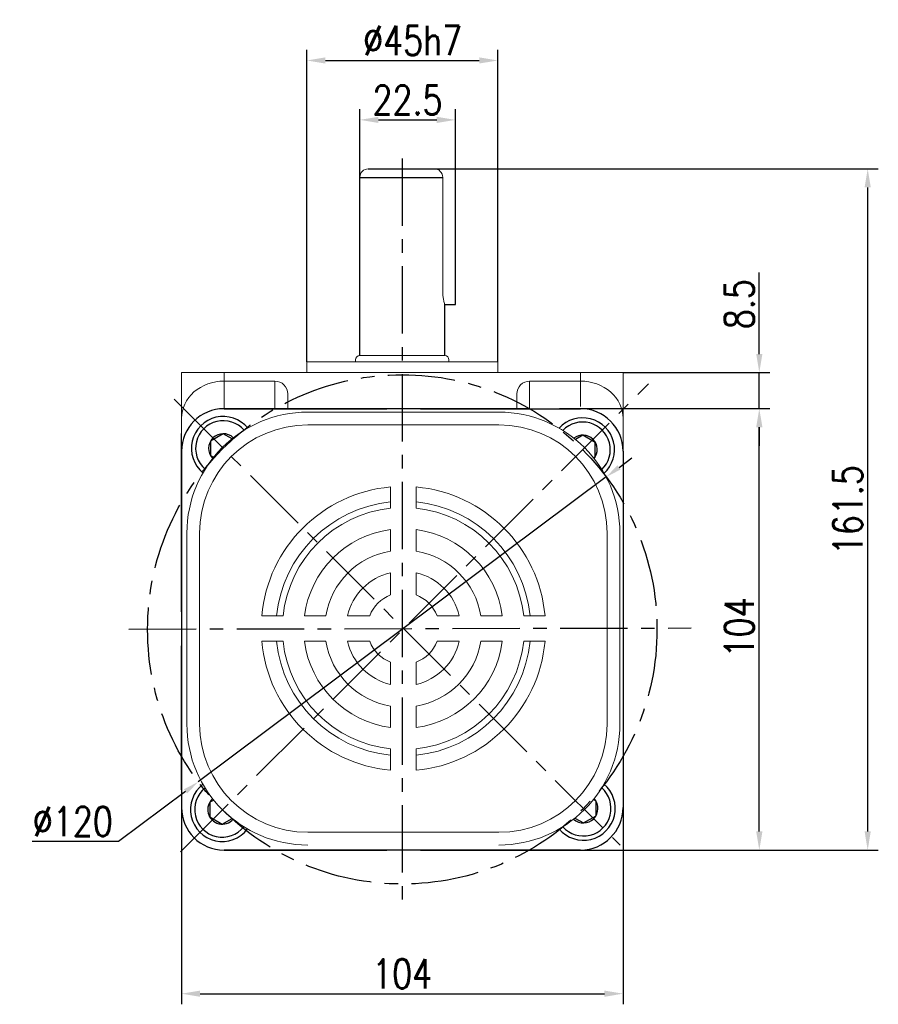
# Model space of a CAD drawing. Header units: inches. Extents: x 675 to 6233, y 11 to 1887.
# Tile 11 of 48: x 2888 to 3049, y 1372 to 1557. Entities that reach past the tile are written whole.
import ezdxf

# ---------------------------------------------------------------- set-up
doc = ezdxf.new("R2010")
doc.units = ezdxf.units.IN
doc.header["$LTSCALE"] = 10
doc.header["$MEASUREMENT"] = 0
doc.linetypes.add('CENTER', pattern=[10.16, 6.35, -1.27, 1.27, -1.27])
for name, color, linetype in [('1轮廓实线层', 7, 'Continuous'), ('3中心线层', 1, 'CENTER'), ('7标注层', 4, 'Continuous')]:
    doc.layers.add(name, color=color, linetype=linetype)
doc.styles.add('PC_TEXTSTYLE', font='isocp.shx', dxfattribs={"width": 0.8, "bigfont": 'HZFS.SHX'})
doc.styles.add('TH_GBDIM', font='romans.shx', dxfattribs={"width": 0.8, "bigfont": 'gbcbig.shx'})
doc.dimstyles.new('TH_GBDIM', dxfattribs={"dimtxt": 3.5, "dimasz": 2.5, "dimexe": 2, "dimexo": 0, "dimgap": 1, "dimtad": 1, "dimdec": 4, "dimdsep": 46, "dimtxsty": 'TH_GBDIM', "dimcen": 0.09, "dimclrd": 4, "dimclre": 4, "dimclrt": 3, "dimadec": 0, "dimazin": 0, "dimtfac": 1, "dimtdec": 4, "dimtmove": 0, "dimatfit": 3, "dimfxl": 1, "dimtzin": 0, "dimarcsym": 0})
doc.dimstyles.new('直径标注A3', dxfattribs={"dimtxt": 3.5, "dimasz": 3, "dimexe": 2, "dimexo": 0.0625, "dimgap": 1, "dimtad": 1, "dimtih": 1, "dimtoh": 1, "dimdsep": 46, "dimtxsty": 'PC_TEXTSTYLE', "dimsah": 1, "dimcen": 0.09, "dimclrt": 3, "dimadec": 0, "dimazin": 0, "dimtfac": 0.7, "dimtmove": 0, "dimatfit": 0, "dimfxl": 1, "dimtzin": 0, "dimarcsym": 0})

# ---------------------------------------------------------------- blocks, each defined once
blk = doc.blocks.new('*D228')
at = {"layer": '7标注层', "color": 4, "lineweight": -2, "transparency": 16777216}
for p, q in [((2941.71, 1492.71), (2941.71, 1551.54)), ((2977.71, 1492.71), (2977.71, 1551.54)), ((2945.21, 1549.54), (2974.21, 1549.54))]:
    blk.add_line(p, q, dxfattribs=at)
at = {"layer": '7标注层', "color": 4, "transparency": 16777216}
for points in [[(2945.21, 1550.12), (2945.21, 1548.96), (2941.71, 1549.54)], [(2974.21, 1550.12), (2974.21, 1548.96), (2977.71, 1549.54)]]:
    blk.add_solid(points, dxfattribs=at)
at = {"layer": 'Defpoints', "color": 0, "transparency": 16777216}
for p in [(2977.71, 1549.54), (2941.71, 1492.71), (2977.71, 1492.71)]:
    blk.add_point(p, dxfattribs=at)
at = {"layer": '7标注层', "color": 3, "transparency": 16777216, "insert": (2961.67, 1553.29), "char_height": 5.5, "attachment_point": 5, "style": 'TH_GBDIM'}
blk.add_mtext('%%C45h7', dxfattribs=at)
blk = doc.blocks.new('*D229')
at = {"layer": '7标注层', "color": 4, "lineweight": -2, "transparency": 16777216}
for p, q in [((3026.99, 1494.21), (3026.99, 1509.55)), ((3001.31, 1490.71), (3028.99, 1490.71)), ((3026.99, 1483.91), (3026.99, 1490.71)), ((2993.31, 1483.91), (3028.99, 1483.91)), ((3026.99, 1480.41), (3026.99, 1476.91))]:
    blk.add_line(p, q, dxfattribs=at)
at = {"layer": '7标注层', "color": 4, "transparency": 16777216}
for points in [[(3026.41, 1494.21), (3027.58, 1494.21), (3026.99, 1490.71)], [(3026.41, 1480.41), (3027.58, 1480.41), (3026.99, 1483.91)]]:
    blk.add_solid(points, dxfattribs=at)
at = {"layer": 'Defpoints', "color": 0, "transparency": 16777216}
for p in [(3001.31, 1490.71), (2993.31, 1483.91), (3026.99, 1483.91)]:
    blk.add_point(p, dxfattribs=at)
at = {"layer": '7标注层', "color": 3, "transparency": 16777216, "insert": (3023.24, 1503.63), "char_height": 5.5, "attachment_point": 5, "rotation": 90, "style": 'TH_GBDIM'}
blk.add_mtext('{8.5}{}{}', dxfattribs=at)
blk = doc.blocks.new('*D230')
at = {"layer": '7标注层', "color": 4, "lineweight": -2, "transparency": 16777216}
for p, q in [((2989.35, 1483.91), (3028.99, 1483.91)), ((3026.99, 1404.21), (3026.99, 1480.41)), ((2989.35, 1400.71), (3028.99, 1400.71))]:
    blk.add_line(p, q, dxfattribs=at)
at = {"layer": '7标注层', "color": 4, "transparency": 16777216}
for points in [[(3026.41, 1480.41), (3027.58, 1480.41), (3026.99, 1483.91)], [(3026.41, 1404.21), (3027.58, 1404.21), (3026.99, 1400.71)]]:
    blk.add_solid(points, dxfattribs=at)
at = {"layer": 'Defpoints', "color": 0, "transparency": 16777216}
for p in [(2989.35, 1483.91), (3026.99, 1483.91), (2989.35, 1400.71)]:
    blk.add_point(p, dxfattribs=at)
at = {"layer": '7标注层', "color": 3, "transparency": 16777216, "insert": (3023.24, 1442.69), "char_height": 5.5, "attachment_point": 5, "rotation": 90, "style": 'TH_GBDIM'}
blk.add_mtext('104', dxfattribs=at)
blk = doc.blocks.new('*D231')
at = {"layer": '7标注层', "color": 4, "lineweight": -2, "transparency": 16777216}
for p, q in [((2965.74, 1529.11), (3049.42, 1529.11)), ((3047.42, 1404.21), (3047.42, 1525.61)), ((2993.31, 1400.71), (3049.42, 1400.71))]:
    blk.add_line(p, q, dxfattribs=at)
at = {"layer": '7标注层', "color": 4, "transparency": 16777216}
for points in [[(3046.84, 1525.61), (3048, 1525.61), (3047.42, 1529.11)], [(3046.84, 1404.21), (3048, 1404.21), (3047.42, 1400.71)]]:
    blk.add_solid(points, dxfattribs=at)
at = {"layer": 'Defpoints', "color": 0, "transparency": 16777216}
for p in [(2965.74, 1529.11), (3047.42, 1529.11), (2993.31, 1400.71)]:
    blk.add_point(p, dxfattribs=at)
at = {"layer": '7标注层', "color": 3, "transparency": 16777216, "insert": (3043.67, 1464.76), "char_height": 5.5, "attachment_point": 5, "rotation": 90, "style": 'TH_GBDIM'}
blk.add_mtext('161.5', dxfattribs=at)
blk = doc.blocks.new('*D232')
at = {"layer": '7标注层', "color": 4, "lineweight": -2, "transparency": 16777216}
for p, q in [((2951.71, 1527.51), (2951.71, 1540.34)), ((2969.71, 1529.11), (2969.71, 1540.34)), ((2955.21, 1538.34), (2966.21, 1538.34))]:
    blk.add_line(p, q, dxfattribs=at)
at = {"layer": '7标注层', "color": 4, "transparency": 16777216}
for points in [[(2955.21, 1538.92), (2955.21, 1537.76), (2951.71, 1538.34)], [(2966.21, 1538.92), (2966.21, 1537.76), (2969.71, 1538.34)]]:
    blk.add_solid(points, dxfattribs=at)
at = {"layer": 'Defpoints', "color": 0, "transparency": 16777216}
for p in [(2969.71, 1538.34), (2951.71, 1527.51), (2969.71, 1529.11)]:
    blk.add_point(p, dxfattribs=at)
at = {"layer": '7标注层', "color": 3, "transparency": 16777216, "insert": (2960.71, 1542.09), "char_height": 5.5, "attachment_point": 5, "style": 'TH_GBDIM'}
blk.add_mtext('22.5', dxfattribs=at)
blk = doc.blocks.new('*D233')
at = {"layer": '7标注层', "color": 0, "lineweight": -2, "transparency": 16777216}
for p, q in [((3000.56, 1472.84), (3002.96, 1474.63)), ((2998.16, 1471.04), (2921.26, 1413.57)), ((2918.86, 1411.77), (2906.25, 1402.35)), ((2906.25, 1402.35), (2889.96, 1402.35))]:
    blk.add_line(p, q, dxfattribs=at)
at = {"layer": '7标注层', "color": 0, "transparency": 16777216}
for points in [[(3000.26, 1473.24), (3000.86, 1472.44), (2998.16, 1471.04)], [(2918.56, 1412.17), (2919.16, 1411.37), (2921.26, 1413.57)]]:
    blk.add_solid(points, dxfattribs=at)
at = {"layer": 'Defpoints', "color": 0, "transparency": 16777216}
for p in [(2998.16, 1471.04), (2921.26, 1413.57)]:
    blk.add_point(p, dxfattribs=at)
at = {"layer": '7标注层', "color": 3, "transparency": 16777216, "insert": (2897.6, 1406.1), "char_height": 5.5, "attachment_point": 5, "style": 'TH_GBDIM'}
blk.add_mtext('∅120', dxfattribs=at)
blk = doc.blocks.new('*D234')
at = {"layer": '7标注层', "color": 4, "lineweight": -2, "transparency": 16777216}
for p, q in [((2918.11, 1408.71), (2918.11, 1371.64)), ((3001.31, 1408.71), (3001.31, 1371.64)), ((2921.61, 1373.64), (2997.81, 1373.64))]:
    blk.add_line(p, q, dxfattribs=at)
at = {"layer": '7标注层', "color": 4, "transparency": 16777216}
for points in [[(2921.61, 1374.22), (2921.61, 1373.05), (2918.11, 1373.64)], [(2997.81, 1374.22), (2997.81, 1373.05), (3001.31, 1373.64)]]:
    blk.add_solid(points, dxfattribs=at)
at = {"layer": 'Defpoints', "color": 0, "transparency": 16777216}
for p in [(2918.11, 1408.71), (3001.31, 1408.71), (3001.31, 1373.64)]:
    blk.add_point(p, dxfattribs=at)
at = {"layer": '7标注层', "color": 3, "transparency": 16777216, "insert": (2959.71, 1377.39), "char_height": 5.5, "attachment_point": 5, "style": 'TH_GBDIM'}
blk.add_mtext('104', dxfattribs=at)

msp = doc.modelspace()

# ---------------------------------------------------------------- linework, layer by layer
at = {"linetype": 'Continuous', "lineweight": 15}
for p, q in [((2953.309601, 1529.105105), (2969.709601, 1529.105105)), ((2953.309601, 1529.105102), (2966.1096, 1529.105102)), ((2967.34182, 1505.905816), (2967.341114, 1527.505105)), ((2941.7096, 1492.705813), (2977.709601, 1492.705813)), ((2967.7096, 1493.905812), (2951.7096, 1493.905812)), ((2918.109599, 1490.705815), (2926.109601, 1490.705815)), ((2918.1096, 1475.905814), (2918.109599, 1490.705815)), ((2926.109601, 1490.705815), (2926.109601, 1489.105814)), ((2926.109601, 1490.705815), (2993.3096, 1490.705815)), ((2993.3096, 1489.105814), (2993.3096, 1490.705815)), ((2993.3096, 1490.705815), (3001.309601, 1490.705815)), ((3001.309601, 1490.705815), (3001.3096, 1475.905814)), ((2935.709601, 1489.105814), (2926.109601, 1489.105814)), ((2926.109601, 1489.105814), (2926.109601, 1483.905814)), ((2935.709601, 1483.905814), (2935.709601, 1489.105814)), ((2983.7096, 1489.105814), (2993.3096, 1489.105814)), ((2983.7096, 1489.105814), (2983.7096, 1483.905814)), ((2993.3096, 1484.291994), (2993.3096, 1489.105814)), ((2938.1096, 1486.68479), (2938.1096, 1483.905814)), ((2981.309601, 1483.905814), (2981.309601, 1486.68479))]:
    msp.add_line(p, q, dxfattribs=at)
for p, q in [((2926.1096, 1483.905814), (2956.767125, 1483.905814)), ((2963.167125, 1483.905814), (2993.3096, 1483.905814)), ((2918.1096, 1475.905814), (2918.1096, 1469.525149)), ((3001.3096, 1475.905814), (3001.3096, 1445.635443)), ((2918.1096, 1469.525149), (2918.1096, 1445.635443)), ((2918.1096, 1439.235443), (2918.1096, 1408.705814)), ((3001.3096, 1439.235443), (3001.3096, 1408.705814)), ((2926.1096, 1400.705814), (2956.767125, 1400.705814)), ((2963.167125, 1400.705814), (2993.3096, 1400.705814))]:
    msp.add_line(p, q)
at = {"color": 7, "linetype": 'Continuous', "lineweight": 15}
for p, q in [((2941.913623, 1483.258299), (2977.913625, 1483.258299)), ((2977.913625, 1480.858297), (2941.913623, 1480.858297)), ((2957.513624, 1465.131631), (2957.513624, 1469.15062)), ((2962.313624, 1465.131631), (2962.313624, 1469.15062)), ((2957.513624, 1457.062407), (2957.513624, 1461.104477)), ((2962.313624, 1457.062407), (2962.313624, 1461.104477)), ((2919.113625, 1424.458299), (2919.113625, 1460.458298)), ((2921.513624, 1460.458298), (2921.513624, 1424.458299)), ((2998.313624, 1460.458298), (2998.313624, 1424.458299)), ((3000.713623, 1424.458299), (3000.713623, 1460.458298)), ((2957.513624, 1448.800559), (2957.513624, 1452.988256)), ((2962.313624, 1448.800559), (2962.313624, 1452.988256)), ((2937.240291, 1444.858298), (2933.221302, 1444.858298)), ((2945.309514, 1444.858298), (2941.267445, 1444.858298)), ((2953.571363, 1444.858298), (2949.383667, 1444.858298)), ((2970.443581, 1444.858298), (2966.255885, 1444.858298)), ((2978.559803, 1444.858298), (2974.517733, 1444.858298)), ((2986.605946, 1444.858298), (2982.586957, 1444.858298)), ((2937.240291, 1440.058298), (2933.221302, 1440.058298)), ((2945.309514, 1440.058298), (2941.267445, 1440.058298)), ((2953.571363, 1440.058298), (2949.383667, 1440.058298)), ((2970.443581, 1440.058298), (2966.255885, 1440.058298)), ((2978.559803, 1440.058298), (2974.517733, 1440.058298)), ((2986.605946, 1440.058298), (2982.586957, 1440.058298)), ((2957.513624, 1431.92834), (2957.513624, 1436.116038)), ((2962.313624, 1431.92834), (2962.313624, 1436.116038)), ((2957.513624, 1423.812119), (2957.513624, 1427.85419)), ((2962.313624, 1423.812119), (2962.313624, 1427.85419)), ((2957.513624, 1415.765978), (2957.513624, 1419.784967)), ((2962.313624, 1415.765978), (2962.313624, 1419.784967)), ((2977.913625, 1404.0583), (2941.913623, 1404.0583))]:
    msp.add_line(p, q, dxfattribs=at)
at = {"linetype": 'Continuous', "lineweight": 15}
for centre, radius, start, end in [((2953.309601, 1527.505105), 1.6, 90, 180), ((2965.741114, 1527.505105), 1.6, 0, 90), ((2951.7096, 1493.105814), 0.8, 90, 180), ((2967.7096, 1493.105814), 0.8, 0, 90)]:
    msp.add_arc(centre, radius, start, end, dxfattribs=at)
for centre, start, end in [((2926.1096, 1475.905814), 90, 180), ((2993.3096, 1475.905814), 0, 90), ((2926.1096, 1408.705814), 180, 270), ((2993.3096, 1408.705814), 270, 0)]:
    msp.add_arc(centre, 8, start, end)
at = {"color": 7, "linetype": 'Continuous', "lineweight": 15}
for centre, radius, start, end in [((2941.913624, 1460.458298), 22.8, 90, 180), ((2977.913624, 1460.458298), 22.8, 0, 90), ((2941.913624, 1460.458298), 20.4, 90, 180), ((2977.913624, 1460.458298), 20.4, 0, 90), ((2959.913624, 1442.458298), 26.8, 95.13784825, 174.86215175), ((2959.913624, 1442.458298), 26.8, 5.13784825, 84.86215175), ((2959.913624, 1442.458298), 24, 95.73917048, 174.26082952), ((2959.913624, 1442.458298), 24, 5.73917048, 84.26082952), ((2959.913624, 1442.458298), 22.8, 96.04232842, 173.95767158), ((2959.913624, 1442.458298), 22.8, 6.04232842, 83.95767158), ((2959.913624, 1442.458298), 18.8, 97.33436892, 172.66563108), ((2959.913624, 1442.458298), 18.8, 7.33436892, 82.66563108), ((2959.913624, 1442.458298), 14.8, 99.33241818, 170.66758182), ((2959.913624, 1442.458298), 14.8, 9.33241818, 80.66758182), ((2959.913624, 1442.458298), 10.8, 102.83958841, 167.16041159), ((2959.913624, 1442.458298), 10.8, 12.83958841, 77.16041159), ((2959.913624, 1442.458298), 6.781171, 110.72734111, 159.27265889), ((2959.913624, 1442.458298), 6.781171, 20.72734111, 69.27265889), ((2959.913624, 1442.458298), 26.8, 185.13784825, 264.86215175), ((2959.913624, 1442.458298), 24, 185.73917048, 264.26082952), ((2959.913624, 1442.458298), 22.8, 186.04232842, 263.95767158), ((2959.913624, 1442.458298), 18.8, 187.33436892, 262.66563108), ((2959.913624, 1442.458298), 14.8, 189.33241818, 260.66758182), ((2959.913624, 1442.458298), 10.8, 192.83958841, 257.16041159), ((2959.913624, 1442.458298), 6.781171, 200.72734111, 249.27265889), ((2959.913624, 1442.458298), 26.8, 275.13784825, 354.86215175), ((2959.913624, 1442.458298), 22.8, 276.04232842, 353.95767158), ((2959.913624, 1442.458298), 10.8, 282.83958841, 347.16041159), ((2959.913624, 1442.458298), 6.781171, 290.72734111, 339.27265889), ((2959.913624, 1442.458298), 18.8, 277.33436892, 352.66563108), ((2959.913624, 1442.458298), 14.8, 279.33241818, 350.66758182), ((2959.913624, 1442.458298), 24, 275.73917048, 354.26082952), ((2941.913624, 1424.458298), 22.8, 180, 270), ((2941.913624, 1424.458298), 20.4, 180, 270), ((2977.913624, 1424.458298), 20.4, 270, 0), ((2977.913624, 1424.458298), 22.8, 270, 0)]:
    msp.add_arc(centre, radius, start, end, dxfattribs=at)
at = {"linetype": 'Continuous', "lineweight": 15}
for centre, major_axis, ratio, start_param, end_param in [((2926.1096, 1482.096958), (8, 0), 0.8761069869, 1.5707963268, 3.1415926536), ((2935.7096, 1486.68479), (0, -2.421024), 0.9913160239, 1.5707963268, 3.1415926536), ((2983.7096, 1486.68479), (0, 2.421024), 0.9913160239, 0, 1.5707963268), ((2993.3096, 1482.096958), (8, 0), 0.8761069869, 0, 1.5707963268)]:
    msp.add_ellipse(centre, major_axis=major_axis, ratio=ratio, start_param=start_param, end_param=end_param, dxfattribs=at)
for points in [[(2941.7096, 1492.705813), (2941.7096, 1490.705815)], [(2950.9096, 1493.105814), (2950.9096, 1492.705813)], [(2968.5096, 1492.705813), (2968.5096, 1493.105814)], [(2977.709601, 1490.705815), (2977.709601, 1492.705813)]]:
    msp.add_open_spline(points, degree=1, dxfattribs=at)
at = {"layer": '1轮廓实线层'}
for p, q in [((2951.7096, 1493.905812), (2951.709601, 1527.505105)), ((2951.709601, 1527.505105), (2967.341114, 1527.505105)), ((2953.306525, 1529.105102), (2966.112676, 1529.105102)), ((2969.710307, 1503.533086), (2969.709601, 1529.105815)), ((2967.7096, 1493.905812), (2967.702209, 1503.533086)), ((2967.710307, 1503.533086), (2969.710307, 1503.533086)), ((2937.7096, 1483.905814), (2926.1096, 1483.905814)), ((2926.109601, 1483.905814), (2956.767125, 1483.905814)), ((2983.656208, 1483.905814), (2937.7096, 1483.905814)), ((2963.167125, 1483.905814), (2993.3096, 1483.905814)), ((2981.7096, 1483.905814), (2963.167125, 1483.905814)), ((2918.1096, 1445.635443), (2918.1096, 1479.235445)), ((2925.962604, 1479.183964), (2923.58623, 1477.811964)), ((2927.624008, 1478.224752), (2925.962604, 1479.183964)), ((2923.58623, 1477.811964), (2923.58623, 1475.067964)), ((2993.713192, 1478.928358), (2992.324458, 1478.126571)), ((2996.089566, 1477.556358), (2993.713192, 1478.928358)), ((2996.089566, 1474.812358), (2996.089566, 1477.556358)), ((2918.1096, 1475.905814), (2918.1096, 1464.305814)), ((3001.3096, 1475.905814), (3001.3096, 1464.305814)), ((3001.309601, 1475.905816), (3001.309601, 1445.635443)), ((2923.58623, 1475.067964), (2924.145078, 1474.745313)), ((2995.774099, 1474.630223), (2996.089566, 1474.812358)), ((2918.1096, 1464.305814), (2918.1096, 1418.359206)), ((3001.3096, 1464.305814), (3001.3096, 1445.635443)), ((3001.321908, 1461.940861), (3001.309601, 1419.543817)), ((2918.1096, 1412.03544), (2918.1096, 1439.235443)), ((2918.1096, 1439.235443), (2918.1096, 1420.305814)), ((3001.3096, 1439.235443), (3001.3096, 1420.305814)), ((3001.315317, 1439.235443), (3001.3096, 1419.540861)), ((3001.309601, 1439.235443), (3001.309601, 1408.705811)), ((2918.1096, 1420.305814), (2918.1096, 1408.705814)), ((3001.3096, 1420.305814), (3001.3096, 1408.705814)), ((2924.167967, 1410.142865), (2923.415216, 1409.708264)), ((2923.415216, 1409.708264), (2923.415216, 1406.964264)), ((2996.220124, 1409.930817), (2995.720603, 1410.219215)), ((2996.220124, 1407.186817), (2996.220124, 1409.930817)), ((2923.415216, 1406.964264), (2925.791589, 1405.592264)), ((2993.843751, 1405.814817), (2996.220124, 1407.186817)), ((2925.791589, 1405.592264), (2927.654172, 1406.667626)), ((2992.253905, 1406.732714), (2993.843751, 1405.814817)), ((2926.1096, 1400.705814), (2937.7096, 1400.705814)), ((2963.167125, 1400.705819), (2926.109601, 1400.705819)), ((2993.3096, 1400.705819), (2963.167125, 1400.705819)), ((2981.7096, 1400.705814), (2993.3096, 1400.705814))]:
    msp.add_line(p, q, dxfattribs=at)
for centre, radius, start, end in [((2926.1096, 1475.905814), 8, 90, 180), ((2926.1096, 1475.905814), 8, 90, 180), ((2993.3096, 1475.905814), 8, 0, 90), ((2993.3096, 1475.905814), 8, 0, 90), ((2925.962604, 1476.439964), 6, 39.43683219, 230.45319657), ((2925.962604, 1476.439964), 5.2, 40.78167543, 229.10835334), ((2993.713192, 1476.184358), 6, 312.06045006, 137.67235535), ((2993.713192, 1476.184358), 5.2, 313.84436054, 135.88844487), ((2925.962604, 1476.439964), 2.744, 46.08333754, 223.80669122), ((2993.713192, 1476.184358), 2.744, 322.08625759, 127.64654782), ((2925.791589, 1408.336264), 6, 127.43915682, 322.56084318), ((2925.791589, 1408.336264), 5.2, 128.45202647, 321.54797353), ((2993.843751, 1408.558817), 6, 220.22909433, 49.88123304), ((2993.843751, 1408.558817), 5.2, 221.68447347, 48.43181843), ((2926.1096, 1408.705814), 8, 180, 270), ((2926.1096, 1408.705814), 8, 180, 270), ((2925.791589, 1408.336264), 2.744, 131.55011715, 318.44988285), ((2993.843751, 1408.558817), 2.744, 227.72243585, 42.38789151), ((2993.3096, 1408.705814), 8, 270, 0), ((2993.3096, 1408.705814), 8, 270, 0)]:
    msp.add_arc(centre, radius, start, end, dxfattribs=at)
at = {"layer": '1轮廓实线层', "linetype": 'Continuous', "lineweight": 15}
msp.add_open_spline([(2967.702209, 1503.533086), (2967.704587, 1503.525068), (2967.715057, 1503.489762), (2967.655664, 1503.687708), (2967.544686, 1504.109418), (2967.417387, 1504.754382), (2967.349088, 1505.394541), (2967.343507, 1505.787148), (2967.34182, 1505.905816)], degree=3, knots=[0, 0, 0, 0, 0.0602506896, 0.2653073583, 0.4728208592, 0.6883266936, 0.9057943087, 1, 1, 1, 1], dxfattribs=at)
at = {"layer": '3中心线层', "ltscale": 0.2}
for p, q in [((2959.7096, 1531.070832), (2959.7096, 1390.351562)), ((2917.895411, 1400.363728), (3006.121209, 1488.592841)), ((2916.708452, 1485.694115), (3000.785843, 1401.616724)), ((2908.188607, 1442.351785), (3014.177334, 1442.570039))]:
    msp.add_line(p, q, dxfattribs=at)
msp.add_circle((2959.7096, 1442.305814), 48, dxfattribs=at)

# ---------------------------------------------------------------- dimensions: what is measured, and where the dimension line sits
at = {"layer": '7标注层'}
dim = msp.add_linear_dim(base=(2977.709601, 1549.538699), p1=(2941.7096, 1492.705813), p2=(2977.709601, 1492.705813), text='%%C<>h7', dimstyle='TH_GBDIM', override={"dimtxt": 5.5, "dimasz": 3.5, "dimdec": 1, "dimlfac": 1.25, "dimadec": 1}, dxfattribs=at)
dim.commit()
dim.dimension.update_dxf_attribs({"geometry": '*D228', "text_midpoint": (2961.67129, 1549.538699), "dimtype": 160})
for base, p1, p2, picture, middle in [((2969.709601, 1538.340592), (2951.709601, 1527.505105), (2969.709601, 1529.105105), '*D232', (2960.709601, 1538.340592)), ((3001.309601, 1373.636179), (2918.1096, 1408.705814), (3001.309601, 1408.705814), '*D234', (2959.709601, 1373.636179))]:
    dim = msp.add_linear_dim(base=base, p1=p1, p2=p2, dimstyle='TH_GBDIM', override={"dimtxt": 5.5, "dimasz": 3.5, "dimdec": 1, "dimlfac": 1.25, "dimadec": 1}, dxfattribs=at)
    dim.commit()
    dim.dimension.update_dxf_attribs({"geometry": picture, "text_midpoint": middle, "dimtype": 160})
for base, p1, p2, text, override, picture, middle in [((3047.420149, 1529.105105), (2993.3096, 1400.705814), (2965.741114, 1529.105105), '161.5', {"dimtxt": 5.5, "dimasz": 3.5, "dimdec": 1, "dimlfac": 1.25, "dimadec": 1}, '*D231', (3047.420149, 1464.757958)), ((3026.99201, 1483.905814), (3001.309601, 1490.705815), (2993.3096, 1483.905814), '{<>}{}{}', {"dimtxt": 5.5, "dimasz": 3.5, "dimgap": 1, "dimtad": 1, "dimjust": 0, "dimdec": 1, "dimlfac": 1.25, "dimse1": 0, "dimse2": 0, "dimsd1": 0, "dimsd2": 0, "dimadec": 1}, '*D229', (3026.99201, 1503.629624))]:
    dim = msp.add_linear_dim(base=base, p1=p1, p2=p2, angle=90, text=text, dimstyle='TH_GBDIM', override=override, dxfattribs=at)
    dim.commit()
    dim.dimension.update_dxf_attribs({"geometry": picture, "text_midpoint": middle, "dimtype": 160})
dim = msp.add_linear_dim(base=(3026.99201, 1483.905814), p1=(2989.349588, 1400.705814), p2=(2989.349588, 1483.905814), angle=90, dimstyle='TH_GBDIM', override={"dimtxt": 5.5, "dimasz": 3.5, "dimdec": 1, "dimlfac": 1.25, "dimadec": 1}, dxfattribs=at)
dim.commit()
dim.dimension.update_dxf_attribs({"geometry": '*D230', "text_midpoint": (3026.99201, 1442.687659), "dimtype": 161})
dim = msp.add_diameter_dim_2p(p1=(2998.157764, 1471.041484), p2=(2921.261437, 1413.570144), dimstyle='直径标注A3', override={"dimtxt": 5.5, "dimlfac": 1.25, "dimtxsty": 'TH_GBDIM', "dimadec": 2}, dxfattribs=at)
dim.commit()
dim.dimension.update_dxf_attribs({"geometry": '*D233', "text_midpoint": (2897.604407, 1402.3523), "dimtype": 163})

doc.saveas('drawing.dxf')
